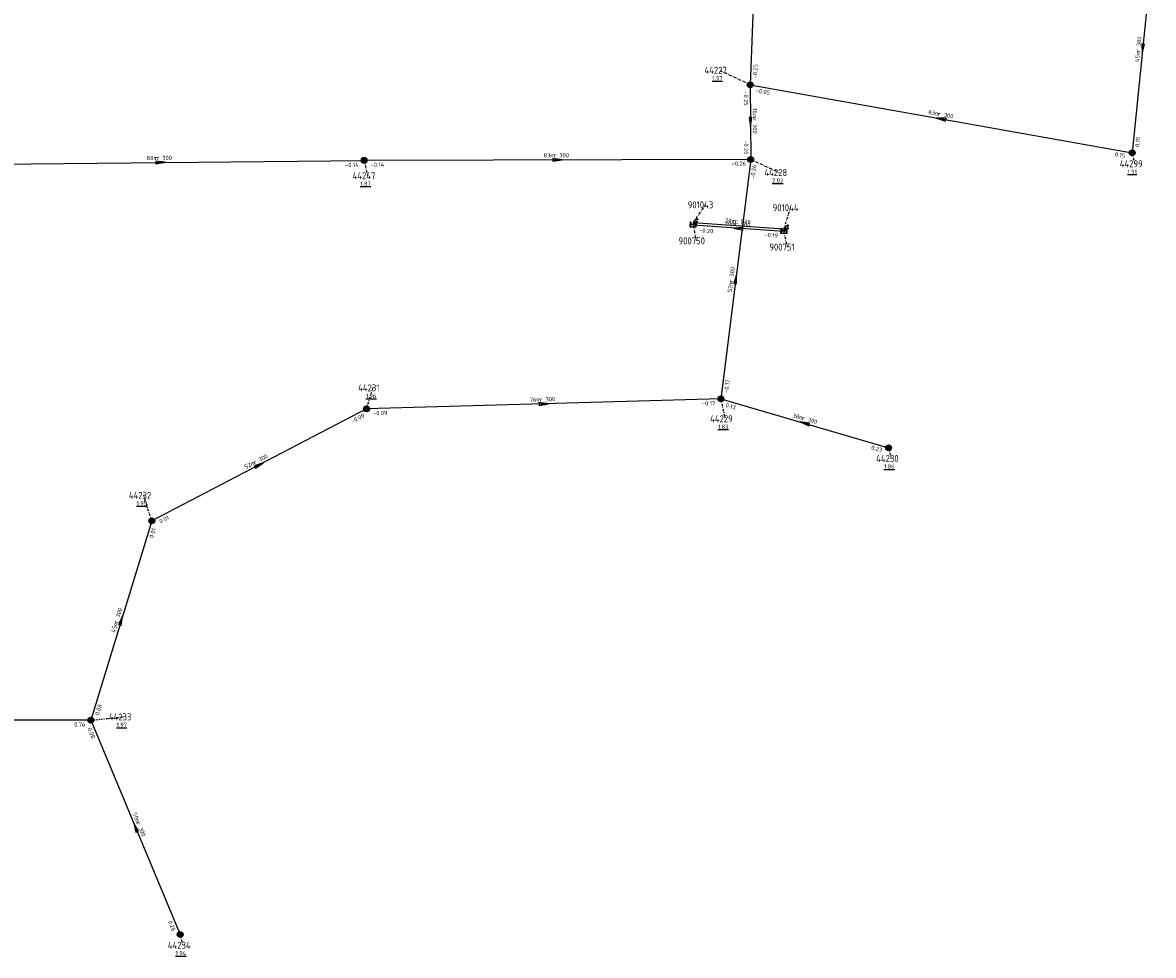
# Model space of a CAD drawing. Extents: x 188323 to 208361, y 565368 to 574910.
# Tile 136 of 256: x 203830 to 204073, y 568284 to 568484. Entities that reach past the tile are written whole.
import ezdxf

# ---------------------------------------------------------------- set-up
doc = ezdxf.new("R2010")
doc.units = 0
doc.linetypes.add('DASHDOT', pattern=[1, 0.5, -0.25, 0, -0.25])
doc.layers.get('0').update_dxf_attribs({"linetype": 'CONTINUOUS'})
for name, color, linetype in [('RIO-AFM', 7, 'CONTINUOUS'), ('RIO-BOK', 7, 'CONTINUOUS'), ('RIO-KNP', 7, 'CONTINUOUS'), ('RIO-KNR', 7, 'CONTINUOUS'), ('RIO-LAG', 7, 'CONTINUOUS'), ('RIO-LAG_0B', 7, 'CONTINUOUS'), ('RIO-LEN', 7, 'CONTINUOUS'), ('RIO-MVD', 1, 'CONTINUOUS'), ('RIO-VRB', 6, 'DASHDOT'), ('RIO-VRH', 7, 'CONTINUOUS')]:
    doc.layers.add(name, color=color, linetype=linetype)
doc.styles.add('RIO-TXT', font='isocp.shx')

# ---------------------------------------------------------------- blocks, each defined once
blk = doc.blocks.new('L_VHR')
blk.add_lwpolyline([(-0.5, 0), (0.5, 0), (-0.5, 0.15), (-0.5, -0.15), (0.5, 0)])
blk = doc.blocks.new('K_IPG')
blk.add_circle((0, 0), 0.5)
for points in [[(0, 0), (-0.5, 0), (-0.433013, 0.25)], [(0, 0), (-0.433013, -0.25), (-0.5, 0)], [(0, 0), (-0.433013, 0.25), (-0.25, 0.433013)], [(0, 0), (-0.25, -0.433013), (-0.433013, -0.25)], [(0, 0), (-0.25, 0.433013), (0, 0.5)], [(0, 0), (0, -0.5), (-0.25, -0.433013)], [(0, 0), (0, 0.5), (0.25, 0.433013)], [(0, 0), (0.25, 0.433013), (0.433013, 0.25)], [(0, 0), (0.433013, 0.25), (0.5, 0)], [(0, 0), (0.5, 0), (0.433013, -0.25)], [(0, 0), (0.433013, -0.25), (0.25, -0.433013)], [(0, 0), (0.25, -0.433013), (0, -0.5)]]:
    blk.add_solid(points)
at = {"style": 'RIO-TXT', "flags": 1}
blk.add_attdef('KNOOPNAAM', (2, 2), '', height=1, dxfattribs=at)
blk = doc.blocks.new('K_UTB')
blk.add_lwpolyline([(0.5, 0.15), (0.5, -0.3), (-0.5, -0.3), (-0.5, 0.15), (-0.45, 0.15), (-0.45, -0.25), (0, -0.25), (0.45, -0.25), (0.45, 0.15)], close=True)
blk.add_lwpolyline([(0.85, 0.6), (0.55, 0.65), (0.614828, 0.459583), (0.850842, 0.598937)])
blk.add_arc((0.85, -0.25), 0.85, 90, 180)
at = {"style": 'RIO-TXT', "flags": 1}
blk.add_attdef('KNOOPNAAM', (2, 2), '', height=1, dxfattribs=at)

msp = doc.modelspace()

# ---------------------------------------------------------------- linework, layer by layer
at = {"layer": 'RIO-LAG'}
for p, q in [((203993.712, 568439.488), (203974.208, 568440.832)), ((203974.272, 568441.408), (203993.744, 568440.064))]:
    msp.add_line(p, q, dxfattribs=at)
at = {"layer": 'RIO-LAG_0B'}
for p, q in [((203988, 568510.592), (203986.496, 568470.976)), ((204073.056, 568501.184), (204068.496, 568456.384)), ((203986.496, 568470.976), (203986.592, 568454.976)), ((203986.496, 568470.976), (204068.496, 568456.384)), ((203816.096, 568453.888), (203903.6, 568454.784)), ((203986.592, 568454.976), (203903.6, 568454.784)), ((203986.592, 568454.976), (203980.192, 568403.584)), ((203980.192, 568403.584), (203904.096, 568401.408)), ((203980.192, 568403.584), (204016.192, 568393.088)), ((203904.096, 568401.408), (203858, 568377.408)), ((203858, 568377.408), (203844.896, 568334.592)), ((203844.896, 568334.592), (203795.2, 568334.592)), ((203844.896, 568334.592), (203864.096, 568288.576))]:
    msp.add_line(p, q, dxfattribs=at)
at = {"layer": 'RIO-VRB'}
for p, q in [((203986.5, 568471), (203979.851, 568474.1179)), ((204068.49, 568456.37), (204069.0235, 568454.0416)), ((203903.6, 568454.8), (203904.3071, 568451.4868)), ((203986.6, 568455), (203992.7269, 568452.1622)), ((203974.28, 568441.41), (203976.8991, 568445.2319)), ((203993.75, 568440.08), (203995.1433, 568444.6094)), ((203974.21, 568440.81), (203974.9171, 568437.4968)), ((203993.71, 568439.48), (203994.4171, 568436.1668)), ((203904.1, 568401.4), (203905.4933, 568405.9294)), ((203980.2, 568403.6), (203981.0806, 568399.302)), ((204016.2, 568393.1), (204016.7335, 568390.7716)), ((203858, 568377.4), (203856.2633, 568382.8686)), ((203844.9, 568334.6), (203851.975, 568335.3)), ((203864.1, 568288.6), (203864.6335, 568286.2716))]:
    msp.add_line(p, q, dxfattribs=at)

# ---------------------------------------------------------------- block references
at = {"layer": 'RIO-KNP', "xscale": 1.25, "yscale": 1.25, "zscale": 1.25}
for name, p in [('K_IPG', (203986.496, 568470.976)), ('K_IPG', (204068.496, 568456.384)), ('K_IPG', (203903.6, 568454.784)), ('K_IPG', (203986.592, 568454.976)), ('K_UTB', (203974.208, 568440.832)), ('K_UTB', (203974.272, 568441.408)), ('K_UTB', (203993.712, 568439.488)), ('K_UTB', (203993.744, 568440.064)), ('K_IPG', (203980.192, 568403.584)), ('K_IPG', (203904.096, 568401.408)), ('K_IPG', (204016.192, 568393.088)), ('K_IPG', (203858, 568377.408)), ('K_IPG', (203844.896, 568334.592)), ('K_IPG', (203864.096, 568288.576))]:
    msp.add_blockref(name, p, dxfattribs=at)
at = {"layer": 'RIO-VRH', "xscale": 2, "yscale": 2, "zscale": 2}
for p, rotation in [((204070.775, 568478.77), 264.167), ((203986.55, 568463), 270.3671), ((204027.495, 568463.685), 529.8839), ((203859.85, 568454.35), 0.5892), ((203945.1, 568454.9), 360.1381), ((203983.96, 568440.145), 176.0986), ((203983.4, 568429.3), 442.8941), ((203942.15, 568402.5), 361.6558), ((203998.2, 568398.35), 523.7415), ((203881.05, 568389.4), 387.499), ((203851.45, 568356), 432.9746), ((203854.5, 568311.6), 472.662)]:
    msp.add_blockref('L_VHR', p, dxfattribs=dict(at, rotation=rotation))

# ---------------------------------------------------------------- texts
at = {"layer": 'RIO-AFM', "style": 'RIO-TXT'}
for s, rotation, p in [('r 300', 444.167, (204070.1816, 568478.0158)), ('r 300', 270.3671, (203987.0495, 568463.8135)), ('r 300', 349.8839, (204026.7897, 568464.345)), ('r 300', 360.1381, (203944.2884, 568455.4238)), ('r 300', 0.5892, (203859.0347, 568454.8416)), ('r 500', 356.0986, (203983.1859, 568440.7047)), ('r 500', 356.0926, (203983.2409, 568441.3047)), ('r 300', 442.8941, (203982.7879, 568428.5593)), ('r 300', 361.6558, (203941.3246, 568403)), ('r 300', 343.7414, (203997.5654, 568399.0678)), ('r 300', 387.499, (203880.093, 568389.4835)), ('r 300', 432.9746, (203850.7216, 568355.3751)), ('r 300', 292.662, (203854.6634, 568312.5463))]:
    msp.add_text(s, height=0.9, rotation=rotation, dxfattribs=at).set_placement(p)
at = {"layer": 'RIO-BOK', "style": 'RIO-TXT'}
for s, rotation, p in [('-0.25', 447.8219, (203987.9511, 568472.3467)), ('-0.25', 270.3671, (203985.1097, 568469.5906)), ('-0.05', 349.8839, (203987.6331, 568469.3766)), ('-0.26', 270.3671, (203985.1819, 568459.0909)), ('0.15', 444.167, (204070.024, 568457.6214)), ('0.15', 349.8839, (204064.7489, 568455.6668)), ('-0.14', 0.5892, (203899.5138, 568453.3579)), ('-0.14', 360.1381, (203905.004, 568453.4043)), ('-0.26', 360.1381, (203982.5037, 568453.6402)), ('-0.26', 442.8941, (203987.4526, 568450.7619)), ('-0.20', 356.0986, (203975.5122, 568439.3188)), ('-0.19', 356.0986, (203989.5253, 568438.372)), ('-0.17', 442.8941, (203981.7615, 568404.8171)), ('-0.17', 361.6558, (203976.1407, 568402.1277)), ('0.13', 343.7414, (203981.1529, 568401.8647)), ('-0.09', 387.499, (203901.0962, 568398.292)), ('-0.09', 361.6558, (203905.5405, 568400.0419)), ('0.23', 343.7414, (204012.3971, 568392.7733)), ('0.01', 387.499, (203859.8885, 568376.8058)), ('0.01', 432.9746, (203858.2717, 568373.5935)), ('0.08', 432.9746, (203846.6478, 568335.5299)), ('0.76', 360, (203841.3407, 568333.2292)), ('0.08', 292.662, (203844.1484, 568332.7685)), ('0.26', 292.662, (203861.464, 568291.3569))]:
    msp.add_text(s, height=0.9, rotation=rotation, dxfattribs=at).set_placement(p)
at = {"layer": 'RIO-KNR', "style": 'RIO-TXT'}
for s, p in [('44227', (203976.6635, 568473.3679)), ('44299', (204065.836, 568453.2916)), ('44247', (203901.1196, 568450.7368)), ('44228', (203989.5394, 568451.4122)), ('901043', (203973.0741, 568444.4819)), ('901044', (203991.3183, 568443.8594)), ('900750', (203971.0921, 568436.7468)), ('900751', (203990.5921, 568435.4168)), ('44231', (203902.3058, 568405.1794)), ('44229', (203977.8931, 568398.552)), ('44230', (204013.546, 568390.0216)), ('44232', (203853.0758, 568382.1186)), ('44233', (203848.7875, 568334.55)), ('44234', (203861.446, 568285.5216))]:
    msp.add_text(s, height=1.5, dxfattribs=at).set_placement(p)
at = {"layer": 'RIO-LEN', "style": 'RIO-TXT'}
for s, rotation, p in [('45m', 444.167, (204069.9638, 568475.8668)), ('16m', 270.3671, (203987.0346, 568465.9735)), ('83m', 349.8839, (204024.6631, 568464.7231)), ('83m', 360.1381, (203942.1284, 568455.4173)), ('88m', 0.5892, (203856.8748, 568454.8194)), ('20m', 356.0986, (203981.0308, 568440.8503)), ('20m', 356.0926, (203981.0858, 568441.4506)), ('52m', 442.8941, (203982.5223, 568426.4156)), ('76m', 361.6558, (203939.1655, 568402.9362)), ('38m', 343.7414, (203995.4914, 568399.6713)), ('52m', 387.499, (203878.1777, 568388.4848)), ('45m', 432.9746, (203850.0907, 568353.3093)), ('50m', 292.662, (203853.8301, 568314.5391))]:
    msp.add_text(s, height=0.9, rotation=rotation, dxfattribs=at).set_placement(p)
at = {"layer": 'RIO-MVD', "style": 'RIO-TXT'}
for s, p in [('%%U1.97', (203978.321, 568471.9679)), ('%%U1.91', (204067.4935, 568451.8916)), ('%%U1.87', (203902.7771, 568449.3368)), ('%%U2.03', (203991.1969, 568450.0122)), ('%%U1.96', (203903.9633, 568403.7794)), ('%%U1.83', (203979.5506, 568397.152)), ('%%U1.86', (204015.2035, 568388.6216)), ('%%U1.95', (203854.7333, 568380.7186)), ('%%U1.97', (203850.445, 568333.15)), ('%%U1.94', (203863.1035, 568284.1216))]:
    msp.add_text(s, height=0.9, dxfattribs=at).set_placement(p)

doc.saveas('drawing.dxf')
